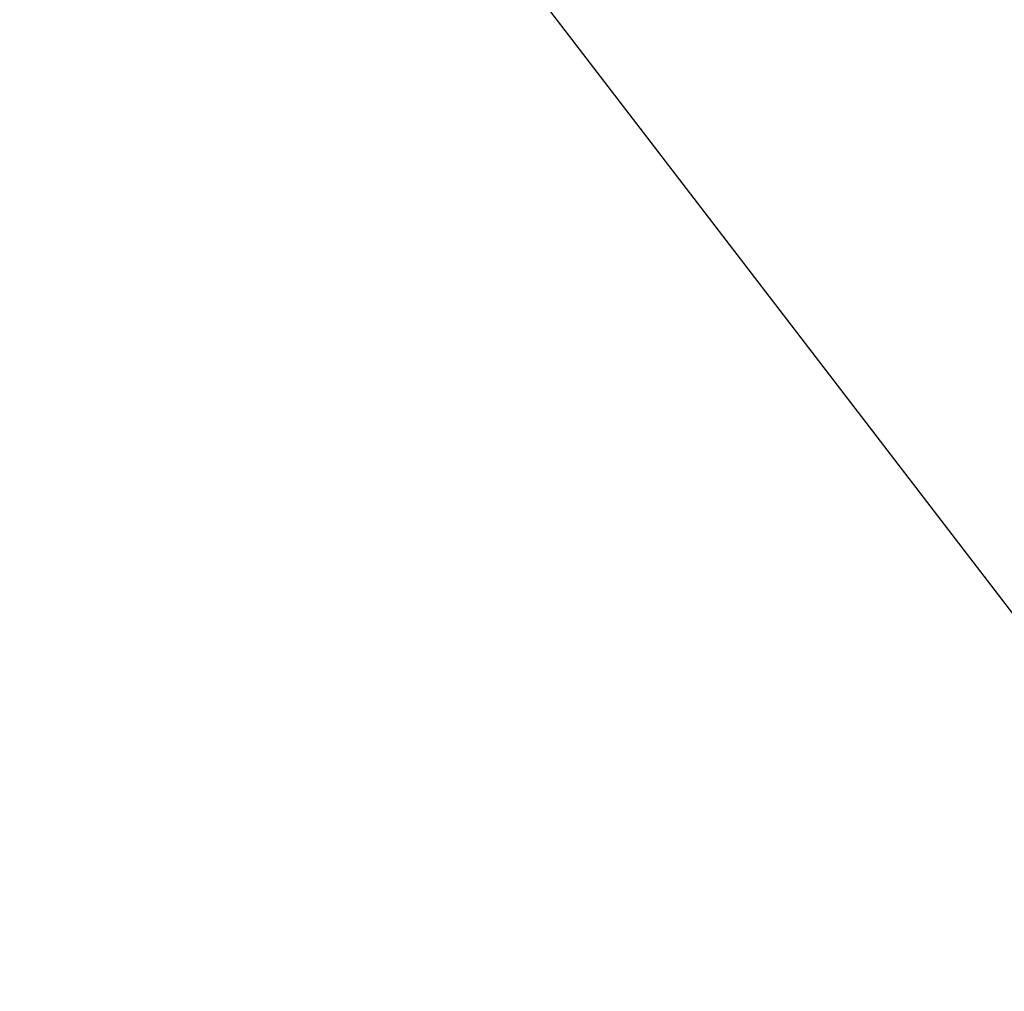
# Model space of a CAD drawing. Extents: x 0 to 457, y -4 to 453.
# Tile 111 of 256: x 129.4127 to 129.4805, y 127.1842 to 127.2511. Entities that reach past the tile are written whole.
import ezdxf

# ---------------------------------------------------------------- set-up
doc = ezdxf.new("R2010")
doc.units = 0
doc.layers.get('0').update_dxf_attribs({"color": 13, "linetype": 'CONTINUOUS'})

# ---------------------------------------------------------------- blocks, each defined once
blk = doc.blocks.new('GROUP_17')
mesh = blk.add_polyface()
corners = [(26.99338, 40.82347, 10), (28.80198, 33.25325, 10), (25.06012, 35.0888, 10), (32.15362, 38.29215, 10)]
mesh.append_faces([[corners[k] for k in face] for face in [(0, 1, 2), (1, 0, 3)]], dxfattribs={"vtx0": -1})
mesh = blk.add_polyface()
corners = [(31.03641, 36.61252, 15), (26.99338, 40.82347, 15), (26.34896, 38.91191, 15), (32.15362, 38.29215, 15)]
mesh.append_faces([[corners[k] for k in face] for face in [(0, 1, 2), (1, 0, 3)]], dxfattribs={"vtx0": -1})
mesh = blk.add_polyface()
corners = [(26.99338, 40.82347, 15), (32.15362, 38.29215, 10), (26.99338, 40.82347, 10), (32.15362, 38.29215, 15)]
mesh.append_faces([[corners[k] for k in face] for face in [(0, 1, 2), (1, 0, 3)]], dxfattribs={"vtx0": -1})
blk = doc.blocks.new('GROUP_7')
blk.add_blockref('GROUP_17', (19.95988, 19.95988, 25))
blk = doc.blocks.new('GROUP_22')
blk.add_line((30, 37.32051, 1.5), (25.17638, 39.31852, 1.5))
blk = doc.blocks.new('GROUP_23')
at = {"xscale": 1.1, "yscale": 1.1, "zscale": 2.5}
blk.add_blockref('GROUP_22', (225.86068, 225.89839, 112.02115), dxfattribs=at)
blk = doc.blocks.new('COMPONENT_9')
at = {"xscale": 0.4000000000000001, "yscale": 0.4000000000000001, "zscale": 0.4000000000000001}
for name, p in [('GROUP_23', (1.364409, 1.012274, 8.22885)), ('GROUP_7', (84.478492, 84.054273, 46.93731))]:
    blk.add_blockref(name, p, dxfattribs=at)
blk = doc.blocks.new('GROUP_2')
at = {"rotation": 150}
blk.add_blockref('COMPONENT_9', (236.548999, 151.905576, 200), dxfattribs=at)

msp = doc.modelspace()

# ---------------------------------------------------------------- block references
msp.add_blockref('GROUP_2', (36.686424, 17.498938, -0.189035))

doc.saveas('drawing.dxf')
